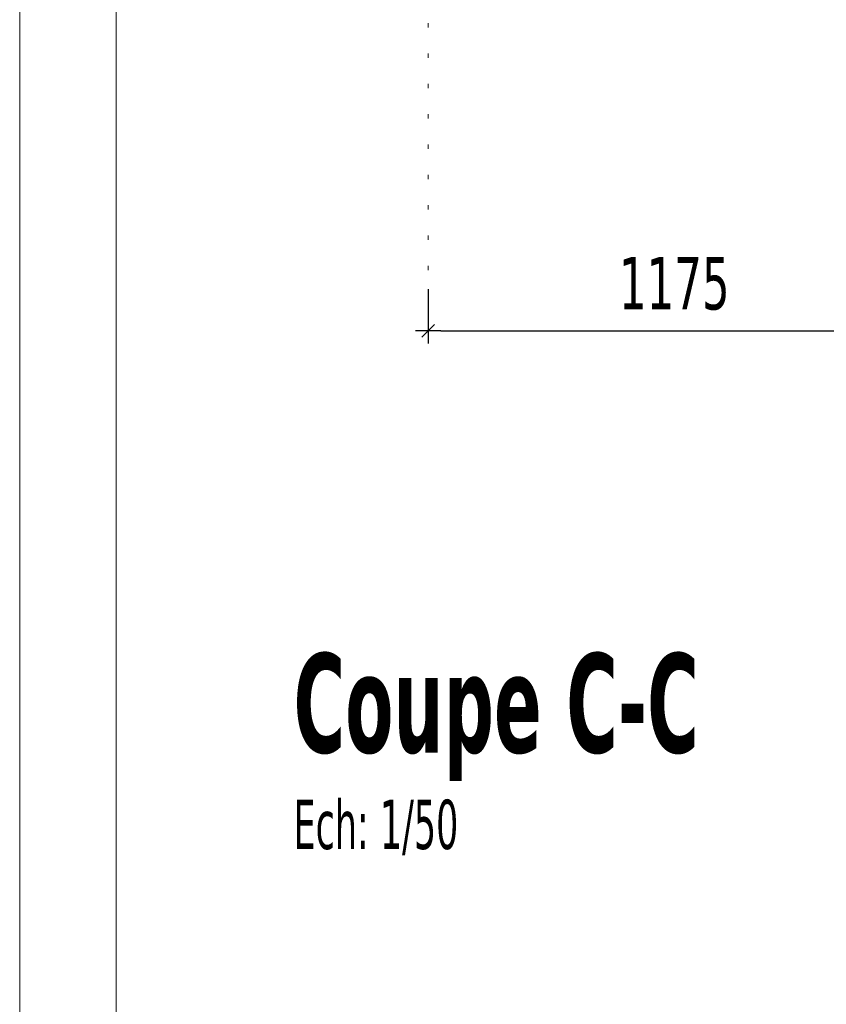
# Model space of a CAD drawing. Header units: millimetres. Extents: x 1567 to 2756, y -116 to 725.
# Tile 60 of 256: x 1567 to 1605, y 303 to 350. Entities that reach past the tile are written whole.
import ezdxf

# ---------------------------------------------------------------- set-up
doc = ezdxf.new("R2010")
doc.units = ezdxf.units.MM
doc.linetypes.add('CADWORK_2', pattern=[1.45, 0.2, -1.25])
for name, color, linetype in [('Ech.1_1', 7, 'Continuous'), ('Ech.1_100', 7, 'Continuous'), ('Ech.1_50', 7, 'Continuous')]:
    doc.layers.add(name, color=color, linetype=linetype)
doc.styles.add('tahoma-', font='txt', dxfattribs={"height": 1})
doc.styles.add('tahoma-b', font='txt', dxfattribs={"height": 1})
doc.styles.add('tahoma-z-r', font='txt', dxfattribs={"width": 0.704918})
doc.dimstyles.new('ISO-25', dxfattribs={"dimtxt": 2.5, "dimasz": 2.5, "dimexe": 1.25, "dimexo": 0.625, "dimtad": 1, "dimtxsty": 'Standard', "dimcen": 2.5, "dimadec": 0, "dimazin": 0, "dimtfac": 1, "dimtmove": 0, "dimatfit": 3, "dimfxl": 1, "dimarcsym": 0})

# ---------------------------------------------------------------- blocks, each defined once
blk = doc.blocks.new('cw-dimension-symbol2')
at = {"color": 0, "linetype": 'Continuous', "lineweight": -2}
for p, q in [((-1, 0), (1, 0)), ((-0.5, -0.5), (0.5, 0.5))]:
    blk.add_line(p, q, dxfattribs=at)
blk = doc.blocks.new('*D92')
at = {"layer": 'Defpoints', "color": 0}
for p in [(1586.223, 336.919), (1609.723, 336.919), (1609.723, 334.919)]:
    blk.add_point(p, dxfattribs=at)
at = {"layer": 'Ech.1_50', "color": 0, "linetype": 'Continuous', "lineweight": -2}
for p, q in [((1586.223, 336.919), (1586.223, 334.319)), ((1609.723, 336.919), (1609.723, 334.319)), ((1586.823, 334.919), (1609.123, 334.919))]:
    blk.add_line(p, q, dxfattribs=at)
at = {"layer": 'Ech.1_50', "color": 0, "lineweight": -2, "xscale": 0.6000000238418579, "yscale": 0.6000000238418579, "zscale": 0.6000000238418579, "rotation": 180}
blk.add_blockref('cw-dimension-symbol2', (1586.223, 334.919), dxfattribs=at)
at = {"layer": 'Ech.1_50', "color": 0, "lineweight": -2, "xscale": 0.6000000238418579, "yscale": 0.6000000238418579, "zscale": 0.6000000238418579}
blk.add_blockref('cw-dimension-symbol2', (1609.723, 334.919), dxfattribs=at)
at = {"layer": 'Ech.1_50', "color": 7, "linetype": 'Continuous', "lineweight": 5, "insert": (1597.973, 337.169), "char_height": 2.5, "attachment_point": 5, "style": 'tahoma-z-r'}
blk.add_mtext('1175', dxfattribs=at)

msp = doc.modelspace()

# ---------------------------------------------------------------- linework, layer by layer
at = {"layer": 'Ech.1_1', "color": 7, "linetype": 'Continuous', "lineweight": 5}
msp.add_lwpolyline([(1566.72, -115.512), (2755.72, -115.512), (2755.72, 725.488), (1566.72, 725.488), (1566.72, -115.512)], close=True, dxfattribs=at)
at = {"layer": 'Ech.1_100', "color": 7, "linetype": 'Continuous', "lineweight": 5}
msp.add_lwpolyline([(1835.058, -108.036), (1571.328, -108.036), (1571.328, 719.38), (1835.058, 719.38), (1835.058, 460.881), (2022.291, 460.881), (2022.291, -108.036), (1835.058, -108.036)], close=True, dxfattribs=at)
at = {"layer": 'Ech.1_50', "color": 9, "linetype": 'CADWORK_2', "lineweight": 5, "elevation": 50}
msp.add_lwpolyline([(1586.223, 334.919), (1586.223, 412.796)], dxfattribs=at)

# ---------------------------------------------------------------- dimensions: what is measured, and where the dimension line sits
at = {"layer": 'Ech.1_50', "color": 7, "linetype": 'Continuous', "lineweight": 5}
dim = msp.add_linear_dim(base=(1609.723, 334.919), p1=(1586.223, 336.919), p2=(1609.723, 336.919), angle=0, text='1175', dimstyle='ISO-25', override={"dimtxt": 2.5, "dimasz": 0.6, "dimexe": 0.6, "dimexo": 0, "dimgap": 0, "dimdec": 2, "dimlfac": 1, "dimtxsty": 'tahoma-z-r', "dimblk": 'cw-dimension-symbol2', "dimclrt": 7, "dimtmove": 2}, dxfattribs=at)
dim.commit()
dim.dimension.update_dxf_attribs({"geometry": '*D92', "text_midpoint": (1597.973, 337.169), "dimtype": 161})

# ---------------------------------------------------------------- next in the draw order: texts
at = {"layer": 'Ech.1_50', "color": 7, "linetype": 'Continuous', "attachment_point": 1, "bg_fill": 3, "box_fill_scale": 1.15, "bg_fill_color": 256, "bg_fill_true_color": 13158600, "bg_fill_transparency": 33554687}
for s, insert, char_height, style in [('\\A1;\\fTahoma|b1|i0;\\W0.600000;\\H4.746600;Coupe C-C', (1579.795, 319.518), 5, 'tahoma-b'), ('\\A1;\\fTahoma|b0|i0;\\W0.600000;\\H2.357200;Ech: 1/50', (1579.795, 312.518), 2.5, 'tahoma-')]:
    msp.add_mtext(s, dxfattribs=dict(at, insert=insert, char_height=char_height, style=style))

doc.saveas('drawing.dxf')
